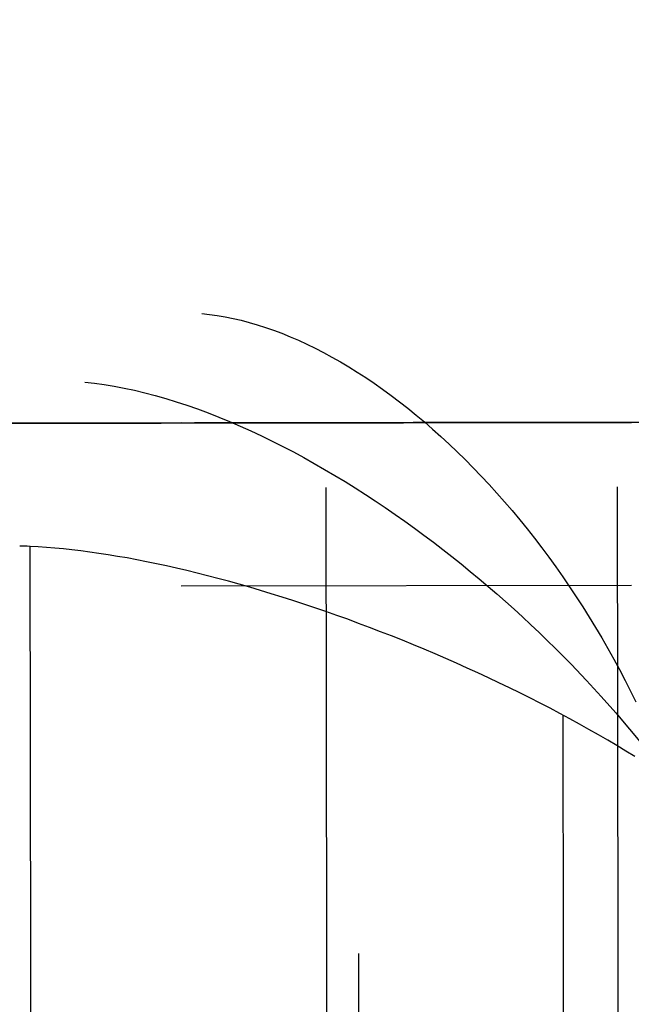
# Model space of a CAD drawing. Header units: millimetres. Extents: x -2852 to 102, y -106 to 97.
# Tile 242 of 256: x -38.35 to -35.73, y -2.54 to 1.68. Entities that reach past the tile are written whole.
import ezdxf

# ---------------------------------------------------------------- set-up
doc = ezdxf.new("R2010")
doc.units = ezdxf.units.MM
doc.header["$MEASUREMENT"] = 0
doc.layers.add('Predefinito', color=5, linetype='Continuous')

msp = doc.modelspace()

# ---------------------------------------------------------------- linework, layer by layer
at = {"layer": 'Predefinito', "extrusion": (-0.001367, 0.999999, 0)}
for points in [[(34.6284, 1061.7332), (34.4321, 1062.0424), (34.2467, 1062.3583), (34.0725, 1062.6805), (33.9096, 1063.0086), (33.7582, 1063.3421), (33.6186, 1063.6808), (33.4909, 1064.0241), (33.3752, 1064.3716), (33.2717, 1064.723), (33.1805, 1065.0777), (33.1018, 1065.4354), (33.0356, 1065.7957), (32.9819, 1066.158), (32.941, 1066.522), (32.9128, 1066.8872), (32.8973, 1067.2532), (32.8946, 1067.6194), (32.9047, 1067.9856), (32.9275, 1068.3512), (32.9631, 1068.7157), (33.0114, 1069.0788), (33.0723, 1069.44), (33.1458, 1069.7988), (33.2317, 1070.1549), (33.3301, 1070.5077), (33.4406, 1070.8569), (33.5633, 1071.202), (33.6979, 1071.5427), (33.8444, 1071.8784), (34.0024, 1072.2089), (34.1719, 1072.5336), (34.3526, 1072.8522), (34.5443, 1073.1643), (34.7468, 1073.4695), (34.9598, 1073.7675), (35.1831, 1074.0579), (35.4163, 1074.3403), (35.6593, 1074.6144), (35.9117, 1074.8798), (36.1731, 1075.1363), (36.4434, 1075.3836), (36.7221, 1075.6212), (37.009, 1075.849), (37.3036, 1076.0666), (37.6056, 1076.2738), (37.9147, 1076.4704), (38.2304, 1076.6561), (38.5525, 1076.8306), (38.8804, 1076.9938), (39.2138, 1077.1455), (39.5523, 1077.2854), (39.8955, 1077.4135), (40.2429, 1077.5295), (40.5942, 1077.6333), (40.9488, 1077.7248), (41.3065, 1077.8039), (41.6667, 1077.8704), (42.0289, 1077.9244), (42.3929, 1077.9656), (42.7581, 1077.9942), (43.124, 1078.01), (43.4903, 1078.013), (43.8564, 1078.0033), (44.222, 1077.9808), (44.5866, 1077.9456), (44.9497, 1077.8976), (45.311, 1077.837), (45.6699, 1077.7639), (46.026, 1077.6783), (46.379, 1077.5803), (46.7283, 1077.4701), (47.0735, 1077.3477), (47.4143, 1077.2134), (47.7502, 1077.0673), (48.0807, 1076.9095), (48.4056, 1076.7403), (48.7244, 1076.5599), (49.0367, 1076.3685), (49.3421, 1076.1663), (49.6403, 1075.9536), (49.9308, 1075.7306), (50.2135, 1075.4976), (50.4878, 1075.2549), (50.7535, 1075.0028), (51.0102, 1074.7415), (51.2577, 1074.4715), (51.4956, 1074.193), (51.7236, 1073.9063), (51.9416, 1073.6119), (52.1491, 1073.3101), (52.3459, 1073.0012), (52.5319, 1072.6856), (52.7067, 1072.3637), (52.8702, 1072.036), (53.0222, 1071.7027), (53.1624, 1071.3643), (53.2908, 1071.0213), (53.4071, 1070.674), (53.5113, 1070.3228), (53.6031, 1069.9682), (53.6825, 1069.6106)], [(53.6825, 1069.6106), (53.6038, 1069.9653), (53.5129, 1070.317), (53.4099, 1070.6653), (53.2948, 1071.0099), (53.168, 1071.3503), (53.0294, 1071.6861), (52.8793, 1072.0169), (52.7179, 1072.3423), (52.5452, 1072.6619), (52.3617, 1072.9754), (52.1674, 1073.2823), (51.9626, 1073.5823), (51.7475, 1073.8751), (51.5225, 1074.1603), (51.2877, 1074.4375), (51.0434, 1074.7064), (50.7901, 1074.9667), (50.5278, 1075.218), (50.257, 1075.4602), (49.978, 1075.6928), (49.6912, 1075.9157), (49.3968, 1076.1285), (49.0952, 1076.331), (48.7867, 1076.5229), (48.4719, 1076.704), (48.1509, 1076.8742), (47.8243, 1077.0331), (47.4923, 1077.1807), (47.1555, 1077.3166), (46.8141, 1077.4409), (46.4687, 1077.5533), (46.1195, 1077.6536), (45.7672, 1077.7418), (45.4119, 1077.8178), (45.0543, 1077.8814), (44.6946, 1077.9326), (44.3335, 1077.9714), (43.9711, 1077.9976), (43.6081, 1078.0113), (43.2449, 1078.0124), (42.8818, 1078.001), (42.5193, 1077.977), (42.1579, 1077.9405), (41.798, 1077.8915), (41.4399, 1077.83), (41.0842, 1077.7563), (40.7313, 1077.6702), (40.3816, 1077.5721), (40.0354, 1077.4618), (39.6933, 1077.3397), (39.3556, 1077.2058), (39.0228, 1077.0603), (38.6952, 1076.9034), (38.3732, 1076.7352), (38.0572, 1076.556), (37.7476, 1076.366), (37.4447, 1076.1654), (37.149, 1075.9544), (36.8608, 1075.7333), (36.5804, 1075.5024), (36.3081, 1075.262), (36.0443, 1075.0122), (35.7893, 1074.7535), (35.5434, 1074.4861), (35.3069, 1074.2104), (35.0801, 1073.9266), (34.8633, 1073.6352), (34.6566, 1073.3364), (34.4604, 1073.0307), (34.2749, 1072.7184), (34.1003, 1072.3998), (33.9369, 1072.0754), (33.7847, 1071.7455), (33.6441, 1071.4106), (33.5151, 1071.071), (33.398, 1070.7271), (33.2928, 1070.3794), (33.1997, 1070.0283), (33.1188, 1069.6742), (33.0502, 1069.3174), (32.994, 1068.9586), (32.9502, 1068.5979), (32.919, 1068.236), (32.9002, 1067.8733), (32.8941, 1067.51), (32.9005, 1067.1468), (32.9194, 1066.7841), (32.9509, 1066.4222), (32.9949, 1066.0616), (33.0514, 1065.7027), (33.1202, 1065.3461), (33.2013, 1064.992), (33.2947, 1064.6409), (33.4001, 1064.2933), (33.5174, 1063.9495), (33.6466, 1063.61), (33.7875, 1063.2751), (33.9399, 1062.9454), (34.1035, 1062.6211), (34.2783, 1062.3026), (34.464, 1061.9904), (34.6604, 1061.6848), (34.8673, 1061.3862), (35.0843, 1061.0949), (35.3113, 1060.8113), (35.548, 1060.5357)], [(50.9596, 1042.2365), (48.9299, 1044.0651), (46.9342, 1045.9326), (44.9734, 1047.8383), (43.0487, 1049.7811), (41.1611, 1051.76), (39.3117, 1053.7739), (37.5013, 1055.8217), (35.7309, 1057.9022)], [(37.6627, 1059.6655), (38.3264, 1059.0398), (39.0023, 1058.4256), (39.69, 1057.8234), (40.3894, 1057.2335), (41.1, 1056.6562), (41.8216, 1056.0918), (42.5537, 1055.5407), (43.296, 1055.0031), (44.0481, 1054.4793), (44.8096, 1053.9696), (45.5801, 1053.4742), (46.3593, 1052.9934), (47.1466, 1052.5274), (47.9418, 1052.0763), (48.7443, 1051.6404), (49.5537, 1051.2199)], [(51.7228, 1069.2112), (51.6591, 1069.4983), (51.5855, 1069.783), (51.5021, 1070.065), (51.409, 1070.3439), (51.3063, 1070.6195), (51.1941, 1070.8913), (51.0726, 1071.1591), (50.9419, 1071.4225), (50.8022, 1071.6813), (50.6536, 1071.935), (50.4963, 1072.1835), (50.3305, 1072.4264), (50.1564, 1072.6634), (49.9742, 1072.8942), (49.7841, 1073.1186), (49.5864, 1073.3363), (49.3813, 1073.547), (49.169, 1073.7505), (48.9498, 1073.9465), (48.724, 1074.1349), (48.4917, 1074.3153), (48.2534, 1074.4875), (48.0092, 1074.6514), (47.7596, 1074.8068), (47.5047, 1074.9535), (47.2449, 1075.0912), (46.9804, 1075.2199), (46.7117, 1075.3393), (46.439, 1075.4494), (46.1627, 1075.55), (45.883, 1075.6409), (45.6004, 1075.7222), (45.3151, 1075.7936), (45.0276, 1075.8551), (44.7381, 1075.9066), (44.4469, 1075.948), (44.1545, 1075.9794), (43.8612, 1076.0006), (43.5674, 1076.0117), (43.2733, 1076.0126), (42.9794, 1076.0034), (42.686, 1075.9839), (42.3934, 1075.9544), (42.102, 1075.9147), (41.8122, 1075.865), (41.5242, 1075.8053), (41.2385, 1075.7356), (40.9554, 1075.6561), (40.6752, 1075.5669), (40.3982, 1075.468), (40.1249, 1075.3597), (39.8554, 1075.2419), (39.5902, 1075.1148), (39.3295, 1074.9787), (39.0737, 1074.8336), (38.8231, 1074.6798), (38.578, 1074.5174), (38.3386, 1074.3466), (38.1052, 1074.1677), (37.8782, 1073.9807), (37.6578, 1073.7861), (37.4443, 1073.5839), (37.2378, 1073.3744), (37.0388, 1073.158), (36.8473, 1072.9348), (36.6637, 1072.7051), (36.4882, 1072.4691), (36.3209, 1072.2273), (36.1621, 1071.9798), (36.0119, 1071.727), (35.8706, 1071.4691), (35.7382, 1071.2065), (35.6151, 1070.9394), (35.5012, 1070.6683), (35.3968, 1070.3934), (35.302, 1070.115), (35.2168, 1069.8336), (35.1415, 1069.5493), (35.076, 1069.2626), (35.0205, 1068.9738), (34.975, 1068.6833), (34.9395, 1068.3914), (34.9142, 1068.0984), (34.8991, 1067.8047), (34.8941, 1067.5107), (34.8993, 1067.2167), (34.9146, 1066.923), (34.9401, 1066.63), (34.9757, 1066.3381), (35.0214, 1066.0476), (35.0771, 1065.7589), (35.1428, 1065.4723), (35.2184, 1065.1881), (35.3037, 1064.9066), (35.3987, 1064.6283), (35.5033, 1064.3535), (35.6173, 1064.0824), (35.7407, 1063.8155), (35.8732, 1063.553), (36.0147, 1063.2952), (36.165, 1063.0424), (36.324, 1062.795), (36.4914, 1062.5533), (36.6671, 1062.3175), (36.8509, 1062.0879), (37.0425, 1061.8648)], [(34.9632, 1057.2614), (38.2448, 1053.4653), (41.6552, 1049.7846), (45.1906, 1046.2237), (48.8467, 1042.7869)], [(57.6019, 1070.4096), (57.4923, 1070.9034), (57.3655, 1071.393), (57.2216, 1071.878), (57.061, 1072.3576), (56.8837, 1072.8313), (56.69, 1073.2986), (56.4802, 1073.7588), (56.2544, 1074.2115), (56.0129, 1074.6559), (55.7561, 1075.0917), (55.4843, 1075.5183), (55.1977, 1075.9351), (54.8968, 1076.3417), (54.5819, 1076.7375), (54.2534, 1077.1221), (53.9116, 1077.495), (53.5571, 1077.8558), (53.1902, 1078.204), (52.8113, 1078.5392), (52.421, 1078.8609), (52.0198, 1079.1689), (51.608, 1079.4626), (51.1862, 1079.7418), (50.755, 1080.0062), (50.3148, 1080.2553), (49.8661, 1080.489), (49.4096, 1080.7068), (48.9458, 1080.9086), (48.4752, 1081.0941), (47.9984, 1081.263), (47.5161, 1081.4153), (47.0287, 1081.5506), (46.5369, 1081.6688), (46.0412, 1081.7698), (45.5424, 1081.8535), (45.0409, 1081.9197), (44.5374, 1081.9683), (44.0326, 1081.9994), (43.5269, 1082.0129), (43.0211, 1082.0087), (42.5158, 1081.9869), (42.0115, 1081.9474), (41.5089, 1081.8904), (41.0086, 1081.8159), (40.5112, 1081.724), (40.0173, 1081.6148), (39.5275, 1081.4885), (39.0424, 1081.3451), (38.5627, 1081.1849), (38.0888, 1081.0081), (37.6213, 1080.8148), (37.1609, 1080.6054), (36.708, 1080.38), (36.2633, 1080.139), (35.8273, 1079.8826), (35.4005, 1079.6111), (34.9834, 1079.325), (34.5766, 1079.0244), (34.1804, 1078.7099), (33.7955, 1078.3817), (33.4223, 1078.0403), (33.0612, 1077.6861), (32.7127, 1077.3195), (32.3772, 1076.941), (32.055, 1076.551), (31.7467, 1076.15), (31.4526, 1075.7385), (31.173, 1075.317), (30.9082, 1074.886), (30.6587, 1074.446), (30.4246, 1073.9976), (30.2064, 1073.5413), (30.0041, 1073.0776), (29.8182, 1072.6072), (29.6488, 1072.1306), (29.4961, 1071.6484), (29.3604, 1071.1611), (29.2417, 1070.6694), (29.1402, 1070.1739), (29.0561, 1069.6751), (28.9894, 1069.1737), (28.9403, 1068.6703), (28.9087, 1068.1654), (28.8948, 1067.6598), (28.8985, 1067.154), (28.9199, 1066.6486), (28.9589, 1066.1443), (29.0154, 1065.6417), (29.0894, 1065.1413), (29.1809, 1064.6438), (29.2896, 1064.1498), (29.4155, 1063.6599), (29.5584, 1063.1747), (29.7182, 1062.6948), (29.8946, 1062.2207), (30.0874, 1061.7531), (30.2964, 1061.2924), (30.5214, 1060.8394), (30.762, 1060.3945), (31.018, 1059.9582), (31.289, 1059.5311)]]:
    msp.add_lwpolyline(points, dxfattribs=at)
at = {"layer": 'Predefinito', "extrusion": (0.894275, 0.001222, -0.447516)}
msp.add_lwpolyline([(1.7231, 945.7323), (1.7208, 945.8689), (1.7138, 946.0053), (1.7021, 946.1414), (1.6858, 946.277), (1.6649, 946.412), (1.6394, 946.5461), (1.6094, 946.6794), (1.5748, 946.8115), (1.5357, 946.9424), (1.4921, 947.0718), (1.4442, 947.1997), (1.3919, 947.3259), (1.3354, 947.4503), (1.2746, 947.5726), (1.2097, 947.6928), (1.1408, 947.8107), (1.0678, 947.9261), (0.991, 948.039), (0.9103, 948.1493), (0.8259, 948.2567), (0.7379, 948.3611), (0.6464, 948.4625), (0.5515, 948.5607), (0.4533, 948.6557), (0.3519, 948.7472), (0.2474, 948.8352), (0.14, 948.9195), (0.0298, 949.0002), (-0.0831, 949.077), (-0.1986, 949.15), (-0.3165, 949.219), (-0.4367, 949.2839), (-0.559, 949.3446), (-0.6833, 949.4012), (-0.8095, 949.4534), (-0.9374, 949.5014), (-1.0669, 949.5449), (-1.1977, 949.584), (-1.3299, 949.6186), (-1.4631, 949.6487), (-1.5973, 949.6742), (-1.7322, 949.6951), (-1.8679, 949.7113), (-2.0039, 949.723), (-2.1404, 949.73), (-2.2769, 949.7323)], dxfattribs=at)
at = {"layer": 'Predefinito', "extrusion": (0.664547, 0.000908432, 0.747246)}
msp.add_lwpolyline([(-0.2769, 733.3401), (-0.2086, 733.3389), (-0.1404, 733.3354), (-0.0724, 733.3296), (-0.0046, 733.3214), (0.0629, 733.311), (0.13, 733.2982), (0.1966, 733.2832), (0.2627, 733.2659), (0.3281, 733.2463), (0.3928, 733.2246), (0.4568, 733.2006), (0.5199, 733.1745), (0.5821, 733.1462), (0.6432, 733.1158), (0.7033, 733.0834), (0.7623, 733.0489), (0.82, 733.0124), (0.8764, 732.974), (0.9316, 732.9337), (0.9853, 732.8915), (1.0375, 732.8475), (1.0882, 732.8017), (1.1373, 732.7543), (1.1848, 732.7052), (1.2305, 732.6545), (1.2745, 732.6022), (1.3167, 732.5485), (1.357, 732.4934), (1.3954, 732.437), (1.4319, 732.3792), (1.4664, 732.3203), (1.4989, 732.2602), (1.5292, 732.199), (1.5575, 732.1369), (1.5836, 732.0738), (1.6076, 732.0098), (1.6294, 731.9451), (1.6489, 731.8796), (1.6662, 731.8136), (1.6813, 731.747), (1.694, 731.6799), (1.7045, 731.6124), (1.7126, 731.5446), (1.7184, 731.4765), (1.7219, 731.4083), (1.7231, 731.3401)], dxfattribs=at)
at = {"layer": 'Predefinito', "extrusion": (0.447515, 0.00061175, 0.894276)}
msp.add_lwpolyline([(-0.2769, 508.0352), (-0.2086, 508.034), (-0.1404, 508.0305), (-0.0724, 508.0247), (-0.0046, 508.0166), (0.0629, 508.0061), (0.13, 507.9934), (0.1966, 507.9783), (0.2627, 507.961), (0.3281, 507.9415), (0.3928, 507.9197), (0.4568, 507.8958), (0.5199, 507.8696), (0.5821, 507.8413), (0.6432, 507.811), (0.7033, 507.7785), (0.7623, 507.744), (0.82, 507.7076), (0.8764, 507.6691), (0.9316, 507.6288), (0.9853, 507.5866), (1.0375, 507.5426), (1.0882, 507.4969), (1.1373, 507.4494), (1.1848, 507.4003), (1.2305, 507.3496), (1.2745, 507.2974), (1.3167, 507.2437), (1.357, 507.1886), (1.3954, 507.1321), (1.4319, 507.0744), (1.4664, 507.0154), (1.4989, 506.9553), (1.5292, 506.8942), (1.5575, 506.832), (1.5836, 506.7689), (1.6076, 506.705), (1.6294, 506.6402), (1.6489, 506.5748), (1.6662, 506.5087), (1.6813, 506.4421), (1.694, 506.375), (1.7045, 506.3075), (1.7126, 506.2397), (1.7184, 506.1717), (1.7219, 506.1035), (1.7231, 506.0352)], dxfattribs=at)
at = {"layer": 'Predefinito', "extrusion": (-0.000745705, 0.999999, 0.000680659)}
msp.add_lwpolyline([(37.663, 1059.6649), (35.7312, 1057.9017)], dxfattribs=at)
at = {"layer": 'Predefinito', "extrusion": (0.738585, 0.00101, -0.67416)}
msp.add_lwpolyline([(-1.5269, 759.2626), (-1.4586, 759.2614), (-1.3904, 759.2579), (-1.3224, 759.2521), (-1.2546, 759.244), (-1.1871, 759.2335), (-1.12, 759.2208), (-1.0534, 759.2057), (-0.9873, 759.1884), (-0.9219, 759.1689), (-0.8572, 759.1471), (-0.7932, 759.1232), (-0.7301, 759.097), (-0.6679, 759.0688), (-0.6068, 759.0384), (-0.5467, 759.0059), (-0.4877, 758.9714), (-0.43, 758.935), (-0.3736, 758.8965), (-0.3184, 758.8562), (-0.2647, 758.814), (-0.2125, 758.77), (-0.1618, 758.7243), (-0.1127, 758.6768), (-0.0652, 758.6277), (-0.0195, 758.577), (0.0245, 758.5248), (0.0667, 758.4711), (0.107, 758.416), (0.1454, 758.3595), (0.1819, 758.3018), (0.2164, 758.2428), (0.2489, 758.1827), (0.2792, 758.1216), (0.3075, 758.0594), (0.3336, 757.9963), (0.3576, 757.9324), (0.3794, 757.8676), (0.3989, 757.8022), (0.4162, 757.7361), (0.4313, 757.6695), (0.444, 757.6024), (0.4545, 757.5349), (0.4626, 757.4671), (0.4684, 757.3991), (0.4719, 757.3309), (0.4731, 757.2626)], dxfattribs=at)
at = {"layer": 'Predefinito', "extrusion": (0.753327, -0.002437, -0.657642)}
msp.add_lwpolyline([(0.3069, 773.5403), (0.3083, 773.4958), (0.3087, 773.4512)], dxfattribs=at)
at = {"layer": 'Predefinito', "extrusion": (0.72125, 0.000985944, 0.692674)}
msp.add_lwpolyline([(0.4731, 790.3727), (0.4725, 790.4069), (0.4708, 790.441), (0.4678, 790.475), (0.4638, 790.5089), (0.4585, 790.5426), (0.4522, 790.5762), (0.4447, 790.6095), (0.436, 790.6425), (0.4262, 790.6752), (0.4153, 790.7076), (0.4034, 790.7396), (0.3903, 790.7711), (0.3762, 790.8022), (0.361, 790.8328), (0.3447, 790.8628), (0.3275, 790.8923), (0.3093, 790.9212), (0.2901, 790.9494), (0.2699, 790.977), (0.2488, 791.0038), (0.2268, 791.0299), (0.2039, 791.0553), (0.1802, 791.0798), (0.1556, 791.1036), (0.1303, 791.1264), (0.1042, 791.1484), (0.0773, 791.1695), (0.0498, 791.1897), (0.0215, 791.2089), (-0.0073, 791.2271), (-0.0368, 791.2444), (-0.0669, 791.2606), (-0.0974, 791.2758), (-0.1285, 791.2899), (-0.1601, 791.303), (-0.192, 791.315), (-0.2244, 791.3259), (-0.2571, 791.3356), (-0.2902, 791.3443), (-0.3235, 791.3518), (-0.357, 791.3582), (-0.3907, 791.3634), (-0.4247, 791.3675), (-0.4587, 791.3704), (-0.4928, 791.3721), (-0.5269, 791.3727)], dxfattribs=at)
at = {"layer": 'Predefinito', "extrusion": (0.720467, -0.03125, 0.692784)}
msp.add_lwpolyline([(-1.2099, 790.2551), (-1.2109, 790.2772), (-1.2124, 790.2995), (-1.2144, 790.322), (-1.2169, 790.3446), (-1.22, 790.3674), (-1.2236, 790.3902), (-1.2278, 790.4132), (-1.2326, 790.4362), (-1.2379, 790.4592), (-1.2439, 790.4823), (-1.2504, 790.5054), (-1.2575, 790.5285), (-1.2652, 790.5515), (-1.2736, 790.5745), (-1.2825, 790.5974), (-1.2921, 790.6202), (-1.3023, 790.6429), (-1.3131, 790.6654), (-1.3245, 790.6877), (-1.3365, 790.7099), (-1.3491, 790.7318), (-1.3623, 790.7535), (-1.3761, 790.7749), (-1.3905, 790.796), (-1.4055, 790.8167), (-1.421, 790.8372), (-1.4371, 790.8572), (-1.4537, 790.8769), (-1.4709, 790.8962), (-1.4885, 790.915), (-1.5067, 790.9334), (-1.5253, 790.9514), (-1.5444, 790.9688), (-1.5639, 790.9857), (-1.5838, 791.0021), (-1.6042, 791.018), (-1.6249, 791.0333), (-1.6459, 791.0481), (-1.6673, 791.0623), (-1.689, 791.0759), (-1.711, 791.0889), (-1.7332, 791.1013), (-1.7557, 791.1131), (-1.7784, 791.1243), (-1.8012, 791.1349), (-1.8243, 791.1448), (-1.8474, 791.1542), (-1.8707, 791.1629), (-1.8941, 791.171), (-1.9175, 791.1784), (-1.941, 791.1853), (-1.9645, 791.1915), (-1.988, 791.1971), (-2.0114, 791.2022), (-2.0348, 791.2066), (-2.0582, 791.2105), (-2.0814, 791.2137), (-2.1046, 791.2165), (-2.1276, 791.2186), (-2.1505, 791.2202), (-2.1733, 791.2213), (-2.1958, 791.2219), (-2.2182, 791.2219), (-2.2404, 791.2215)], dxfattribs=at)
at = {"layer": 'Predefinito', "extrusion": (0.718945, -0.063317, 0.692177)}
msp.add_lwpolyline([(-3.9399, 791.7211), (-3.9178, 791.7222), (-3.8955, 791.7229), (-3.8729, 791.723), (-3.8502, 791.7226), (-3.8273, 791.7217), (-3.8042, 791.7203), (-3.781, 791.7183), (-3.7577, 791.7157), (-3.7343, 791.7126), (-3.7108, 791.7089), (-3.6872, 791.7046), (-3.6636, 791.6997), (-3.6399, 791.6942), (-3.6163, 791.6881), (-3.5927, 791.6814), (-3.5691, 791.674), (-3.5456, 791.6661), (-3.5222, 791.6575), (-3.4989, 791.6483), (-3.4757, 791.6385), (-3.4527, 791.628), (-3.4299, 791.6169), (-3.4073, 791.6052), (-3.385, 791.5929), (-3.3629, 791.5801), (-3.3411, 791.5666), (-3.3196, 791.5525), (-3.2985, 791.5379), (-3.2777, 791.5227), (-3.2573, 791.5069), (-3.2372, 791.4906), (-3.2176, 791.4738), (-3.1985, 791.4565), (-3.1798, 791.4388), (-3.1616, 791.4205), (-3.1438, 791.4018), (-3.1266, 791.3827), (-3.1099, 791.3632), (-3.0938, 791.3433), (-3.0782, 791.323), (-3.0631, 791.3024), (-3.0487, 791.2815), (-3.0348, 791.2603), (-3.0215, 791.2389), (-3.0088, 791.2171), (-2.9967, 791.1952), (-2.9852, 791.1731), (-2.9743, 791.1508), (-2.964, 791.1283), (-2.9543, 791.1058), (-2.9452, 791.0831), (-2.9368, 791.0603), (-2.9289, 791.0375), (-2.9216, 791.0147), (-2.915, 790.9919), (-2.9089, 790.969), (-2.9034, 790.9462), (-2.8984, 790.9234), (-2.8941, 790.9007), (-2.8903, 790.8781), (-2.887, 790.8556), (-2.8842, 790.8333), (-2.882, 790.811), (-2.8803, 790.7889)], dxfattribs=at)
at = {"layer": 'Predefinito', "extrusion": (0.747721, -0.109613, 0.654903)}
msp.add_lwpolyline([(-5.0352, 825.2656), (-5.0378, 825.2875), (-5.041, 825.3095), (-5.0447, 825.3317), (-5.0489, 825.3539), (-5.0536, 825.3762), (-5.0589, 825.3986), (-5.0648, 825.421), (-5.0712, 825.4435), (-5.0782, 825.4659), (-5.0858, 825.4884), (-5.094, 825.5108), (-5.1028, 825.5331), (-5.1121, 825.5554), (-5.1221, 825.5776), (-5.1326, 825.5996), (-5.1438, 825.6215), (-5.1555, 825.6432), (-5.1678, 825.6647), (-5.1808, 825.686), (-5.1943, 825.7071), (-5.2083, 825.7279), (-5.223, 825.7484), (-5.2382, 825.7686), (-5.254, 825.7884), (-5.2703, 825.8079), (-5.2871, 825.8271), (-5.3045, 825.8458), (-5.3223, 825.8641), (-5.3407, 825.882), (-5.3595, 825.8994), (-5.3788, 825.9163), (-5.3985, 825.9328), (-5.4186, 825.9487), (-5.4391, 825.9641), (-5.46, 825.979), (-5.4812, 825.9933), (-5.5028, 826.007), (-5.5247, 826.0202), (-5.5468, 826.0327), (-5.5693, 826.0447), (-5.5919, 826.0561), (-5.6148, 826.0669), (-5.6379, 826.077), (-5.6611, 826.0866), (-5.6845, 826.0955), (-5.708, 826.1038), (-5.7315, 826.1115), (-5.7552, 826.1185), (-5.7789, 826.125), (-5.8026, 826.1308), (-5.8263, 826.136), (-5.85, 826.1406), (-5.8737, 826.1446), (-5.8973, 826.1481), (-5.9208, 826.1509), (-5.9442, 826.1532), (-5.9675, 826.1549), (-5.9907, 826.1561), (-6.0137, 826.1567), (-6.0365, 826.1568), (-6.0591, 826.1564), (-6.0815, 826.1554), (-6.1038, 826.154), (-6.1257, 826.1521)], dxfattribs=at)
at = {"layer": 'Predefinito', "extrusion": (0.772993, -0.154967, 0.615196)}
msp.add_lwpolyline([(-6.9702, 858.22), (-6.9737, 858.2416), (-6.9777, 858.2633), (-6.9822, 858.2852), (-6.9873, 858.3071), (-6.9928, 858.3291), (-6.999, 858.3511), (-7.0056, 858.3731), (-7.0129, 858.3951), (-7.0207, 858.4171), (-7.029, 858.4391), (-7.038, 858.461), (-7.0475, 858.4828), (-7.0576, 858.5045), (-7.0683, 858.5261), (-7.0796, 858.5476), (-7.0914, 858.5689), (-7.1038, 858.59), (-7.1168, 858.6108), (-7.1304, 858.6315), (-7.1445, 858.6519), (-7.1592, 858.672), (-7.1745, 858.6918), (-7.1903, 858.7113), (-7.2066, 858.7304), (-7.2234, 858.7491), (-7.2407, 858.7675), (-7.2586, 858.7855), (-7.2769, 858.803), (-7.2956, 858.8201), (-7.3149, 858.8367), (-7.3345, 858.8528), (-7.3546, 858.8685), (-7.375, 858.8836), (-7.3958, 858.8982), (-7.417, 858.9122), (-7.4385, 858.9257), (-7.4603, 858.9386), (-7.4824, 858.951), (-7.5048, 858.9627), (-7.5273, 858.9739), (-7.5502, 858.9845), (-7.5732, 858.9945), (-7.5963, 859.0038), (-7.6196, 859.0126), (-7.6431, 859.0207), (-7.6666, 859.0282), (-7.6902, 859.0351), (-7.7139, 859.0414), (-7.7375, 859.0471), (-7.7612, 859.0522), (-7.7849, 859.0567), (-7.8086, 859.0606), (-7.8321, 859.0639), (-7.8556, 859.0666), (-7.8791, 859.0688), (-7.9023, 859.0704), (-7.9255, 859.0714), (-7.9485, 859.0719), (-7.9713, 859.0719), (-7.994, 859.0714), (-8.0165, 859.0703), (-8.0387, 859.0688), (-8.0607, 859.0668), (-8.0825, 859.0644)], dxfattribs=at)
at = {"layer": 'Predefinito', "extrusion": (0.715969, -0.009143, -0.698073)}
msp.add_lwpolyline([(-0.0622, 732.5848), (-0.0598, 732.5203), (-0.0594, 732.4558)], dxfattribs=at)
at = {"layer": 'Predefinito', "extrusion": (0.794675, -0.19903, 0.57348)}
msp.add_lwpolyline([(-8.7108, 889.1751), (-8.715, 889.1964), (-8.7197, 889.2178), (-8.725, 889.2392), (-8.7308, 889.2607), (-8.7371, 889.2823), (-8.7439, 889.3038), (-8.7513, 889.3254), (-8.7592, 889.3469), (-8.7677, 889.3684), (-8.7767, 889.3899), (-8.7863, 889.4112), (-8.7965, 889.4325), (-8.8072, 889.4536), (-8.8185, 889.4746), (-8.8303, 889.4955), (-8.8427, 889.5161), (-8.8557, 889.5366), (-8.8692, 889.5568), (-8.8833, 889.5768), (-8.8979, 889.5965), (-8.913, 889.6159), (-8.9287, 889.635), (-8.9449, 889.6537), (-8.9616, 889.6721), (-8.9788, 889.6901), (-8.9964, 889.7077), (-9.0146, 889.725), (-9.0332, 889.7417), (-9.0522, 889.7581), (-9.0717, 889.7739), (-9.0915, 889.7893), (-9.1118, 889.8042), (-9.1324, 889.8185), (-9.1534, 889.8324), (-9.1746, 889.8457), (-9.1962, 889.8584), (-9.2181, 889.8706), (-9.2403, 889.8822), (-9.2627, 889.8933), (-9.2853, 889.9037), (-9.3081, 889.9136), (-9.331, 889.9228), (-9.3542, 889.9315), (-9.3774, 889.9396), (-9.4008, 889.9471), (-9.4242, 889.9539), (-9.4477, 889.9602), (-9.4712, 889.9659), (-9.4948, 889.9709), (-9.5183, 889.9754), (-9.5419, 889.9793), (-9.5653, 889.9826), (-9.5887, 889.9854), (-9.6121, 889.9876), (-9.6353, 889.9892), (-9.6583, 889.9903), (-9.6813, 889.9908), (-9.7041, 889.9909), (-9.7267, 889.9904), (-9.7491, 889.9894), (-9.7713, 889.9879), (-9.7933, 889.9859), (-9.8151, 889.9835), (-9.8367, 889.9806)], dxfattribs=at)
at = {"layer": 'Predefinito', "extrusion": (0.812757, -0.241502, 0.530191)}
msp.add_lwpolyline([(-10.2808, 917.7728), (-10.2857, 917.7937), (-10.2911, 917.8147), (-10.297, 917.8357), (-10.3034, 917.8567), (-10.3103, 917.8778), (-10.3178, 917.8989), (-10.3258, 917.9199), (-10.3343, 917.9409), (-10.3433, 917.9619), (-10.3529, 917.9827), (-10.363, 918.0035), (-10.3737, 918.0242), (-10.3849, 918.0447), (-10.3967, 918.0651), (-10.409, 918.0853), (-10.4218, 918.1052), (-10.4352, 918.125), (-10.4491, 918.1446), (-10.4635, 918.1638), (-10.4785, 918.1828), (-10.4939, 918.2015), (-10.5099, 918.2199), (-10.5264, 918.2379), (-10.5433, 918.2556), (-10.5607, 918.2729), (-10.5786, 918.2898), (-10.5969, 918.3063), (-10.6156, 918.3223), (-10.6348, 918.3379), (-10.6543, 918.3531), (-10.6742, 918.3677), (-10.6945, 918.3819), (-10.7152, 918.3955), (-10.7361, 918.4087), (-10.7574, 918.4213), (-10.7789, 918.4334), (-10.8008, 918.4449), (-10.8228, 918.4559), (-10.8451, 918.4662), (-10.8676, 918.4761), (-10.8903, 918.4853), (-10.9131, 918.494), (-10.936, 918.5021), (-10.9591, 918.5096), (-10.9823, 918.5165), (-11.0055, 918.5228), (-11.0288, 918.5286), (-11.0521, 918.5337), (-11.0754, 918.5383), (-11.0987, 918.5423), (-11.122, 918.5458), (-11.1452, 918.5487), (-11.1683, 918.551), (-11.1913, 918.5528), (-11.2143, 918.554), (-11.2371, 918.5547), (-11.2597, 918.5549), (-11.2823, 918.5546), (-11.3046, 918.5538), (-11.3267, 918.5525), (-11.3487, 918.5507), (-11.3704, 918.5484), (-11.3919, 918.5457), (-11.4131, 918.5426)], dxfattribs=at)
at = {"layer": 'Predefinito', "extrusion": (0.838442, -0.320753, 0.440604)}
msp.add_lwpolyline([(-12.994, 967.0163), (-13.0001, 967.0362), (-13.0066, 967.0562), (-13.0136, 967.0762), (-13.021, 967.0962), (-13.029, 967.1162), (-13.0374, 967.1361), (-13.0463, 967.156), (-13.0557, 967.1758), (-13.0656, 967.1955), (-13.0761, 967.2151), (-13.087, 967.2346), (-13.0984, 967.2539), (-13.1103, 967.2731), (-13.1227, 967.2921), (-13.1355, 967.311), (-13.1489, 967.3296), (-13.1628, 967.3479), (-13.1771, 967.366), (-13.1919, 967.3839), (-13.2072, 967.4015), (-13.2229, 967.4187), (-13.2391, 967.4357), (-13.2557, 967.4523), (-13.2728, 967.4685), (-13.2902, 967.4844), (-13.3081, 967.4999), (-13.3264, 967.515), (-13.345, 967.5296), (-13.364, 967.5439), (-13.3834, 967.5577), (-13.4031, 967.571), (-13.4231, 967.5839), (-13.4434, 967.5963), (-13.464, 967.6082), (-13.4848, 967.6196), (-13.5059, 967.6305), (-13.5273, 967.6409), (-13.5488, 967.6507), (-13.5705, 967.66), (-13.5924, 967.6688), (-13.6145, 967.6771), (-13.6367, 967.6848), (-13.659, 967.692), (-13.6814, 967.6986), (-13.7038, 967.7047), (-13.7264, 967.7103), (-13.7489, 967.7153), (-13.7715, 967.7197), (-13.7941, 967.7236), (-13.8166, 967.727), (-13.8391, 967.7299), (-13.8616, 967.7322), (-13.884, 967.7341), (-13.9062, 967.7354), (-13.9284, 967.7362), (-13.9505, 967.7365), (-13.9724, 967.7364), (-13.9942, 967.7357), (-14.0158, 967.7346), (-14.0373, 967.7331), (-14.0585, 967.7311), (-14.0795, 967.7286), (-14.1004, 967.7258), (-14.121, 967.7225)], dxfattribs=at)
at = {"layer": 'Predefinito', "extrusion": (0.851207, -0.391454, 0.349585)}
msp.add_lwpolyline([(-15.2556, 1005.1245), (-15.2625, 1005.1433), (-15.2699, 1005.1621), (-15.2777, 1005.1809), (-15.2859, 1005.1996), (-15.2946, 1005.2183), (-15.3037, 1005.237), (-15.3133, 1005.2555), (-15.3233, 1005.2739), (-15.3337, 1005.2923), (-15.3446, 1005.3105), (-15.356, 1005.3286), (-15.3678, 1005.3465), (-15.38, 1005.3642), (-15.3927, 1005.3818), (-15.4058, 1005.3991), (-15.4193, 1005.4163), (-15.4333, 1005.4332), (-15.4476, 1005.4498), (-15.4624, 1005.4662), (-15.4776, 1005.4823), (-15.4932, 1005.4981), (-15.5092, 1005.5136), (-15.5256, 1005.5288), (-15.5424, 1005.5437), (-15.5595, 1005.5582), (-15.5769, 1005.5723), (-15.5948, 1005.5861), (-15.6129, 1005.5995), (-15.6313, 1005.6124), (-15.6501, 1005.625), (-15.6691, 1005.6371), (-15.6885, 1005.6488), (-15.708, 1005.6601), (-15.7279, 1005.671), (-15.7479, 1005.6813), (-15.7682, 1005.6912), (-15.7886, 1005.7007), (-15.8093, 1005.7096), (-15.8301, 1005.7181), (-15.851, 1005.7261), (-15.8721, 1005.7336), (-15.8933, 1005.7407), (-15.9146, 1005.7472), (-15.936, 1005.7532), (-15.9575, 1005.7588), (-15.979, 1005.7638), (-16.0005, 1005.7684), (-16.022, 1005.7725), (-16.0436, 1005.7761), (-16.0651, 1005.7792), (-16.0866, 1005.7818), (-16.108, 1005.784), (-16.1294, 1005.7857), (-16.1507, 1005.7869), (-16.1719, 1005.7876), (-16.193, 1005.788), (-16.214, 1005.7878), (-16.2348, 1005.7873), (-16.2555, 1005.7863), (-16.2761, 1005.7849), (-16.2965, 1005.783), (-16.3167, 1005.7808), (-16.3367, 1005.7782), (-16.3566, 1005.7752)], dxfattribs=at)
at = {"layer": 'Predefinito', "extrusion": (-0.702195, 0.019146, 0.711727)}
msp.add_lwpolyline([(0.9119, 717.5796), (0.9124, 717.6343), (0.9147, 717.6887)], dxfattribs=at)
at = {"layer": 'Predefinito', "extrusion": (0.852769, -0.453171, 0.259654)}
msp.add_lwpolyline([(-17.1758, 1032.4274), (-17.1834, 1032.4449), (-17.1913, 1032.4623), (-17.1997, 1032.4797), (-17.2085, 1032.497), (-17.2176, 1032.5143), (-17.2272, 1032.5315), (-17.2371, 1032.5485), (-17.2474, 1032.5655), (-17.2581, 1032.5823), (-17.2692, 1032.599), (-17.2807, 1032.6156), (-17.2926, 1032.632), (-17.3048, 1032.6482), (-17.3175, 1032.6642), (-17.3305, 1032.6801), (-17.3438, 1032.6957), (-17.3576, 1032.7111), (-17.3717, 1032.7262), (-17.3862, 1032.7411), (-17.401, 1032.7558), (-17.4161, 1032.7701), (-17.4316, 1032.7842), (-17.4474, 1032.798), (-17.4636, 1032.8115), (-17.48, 1032.8246), (-17.4967, 1032.8375), (-17.5138, 1032.8499), (-17.5311, 1032.8621), (-17.5487, 1032.8739), (-17.5665, 1032.8853), (-17.5846, 1032.8963), (-17.6029, 1032.907), (-17.6214, 1032.9172), (-17.6402, 1032.9271), (-17.6591, 1032.9366), (-17.6783, 1032.9456), (-17.6976, 1032.9543), (-17.717, 1032.9625), (-17.7366, 1032.9703), (-17.7563, 1032.9777), (-17.7762, 1032.9846), (-17.7961, 1032.9911), (-17.8162, 1032.9972), (-17.8363, 1033.0028), (-17.8564, 1033.0081), (-17.8766, 1033.0128), (-17.8969, 1033.0172), (-17.9171, 1033.0211), (-17.9374, 1033.0246), (-17.9577, 1033.0276), (-17.9779, 1033.0302), (-17.9981, 1033.0325), (-18.0183, 1033.0342), (-18.0384, 1033.0356), (-18.0584, 1033.0366), (-18.0783, 1033.0371), (-18.0982, 1033.0373), (-18.1179, 1033.0371), (-18.1376, 1033.0365), (-18.1571, 1033.0355), (-18.1765, 1033.0341), (-18.1957, 1033.0324), (-18.2148, 1033.0303), (-18.2337, 1033.0279)], dxfattribs=at)
at = {"layer": 'Predefinito', "extrusion": (0.845026, -0.50611, 0.172581)}
msp.add_lwpolyline([(-18.8365, 1049.9344), (-18.8446, 1049.9504), (-18.8529, 1049.9663), (-18.8617, 1049.9822), (-18.8707, 1049.998), (-18.8801, 1050.0137), (-18.8898, 1050.0293), (-18.8999, 1050.0448), (-18.9102, 1050.0602), (-18.9209, 1050.0754), (-18.932, 1050.0905), (-18.9433, 1050.1055), (-18.955, 1050.1203), (-18.9671, 1050.1349), (-18.9794, 1050.1494), (-18.992, 1050.1636), (-19.005, 1050.1777), (-19.0183, 1050.1915), (-19.0318, 1050.2052), (-19.0457, 1050.2186), (-19.0598, 1050.2318), (-19.0743, 1050.2447), (-19.089, 1050.2573), (-19.104, 1050.2697), (-19.1193, 1050.2819), (-19.1348, 1050.2937), (-19.1505, 1050.3053), (-19.1665, 1050.3165), (-19.1828, 1050.3275), (-19.1992, 1050.3381), (-19.2159, 1050.3484), (-19.2328, 1050.3584), (-19.2499, 1050.3681), (-19.2671, 1050.3774), (-19.2846, 1050.3864), (-19.3022, 1050.3951), (-19.32, 1050.4033), (-19.3379, 1050.4113), (-19.3559, 1050.4188), (-19.3741, 1050.4261), (-19.3923, 1050.4329), (-19.4107, 1050.4394), (-19.4292, 1050.4455), (-19.4478, 1050.4512), (-19.4664, 1050.4566), (-19.4851, 1050.4616), (-19.5038, 1050.4662), (-19.5225, 1050.4704), (-19.5413, 1050.4743), (-19.5601, 1050.4778), (-19.5789, 1050.4809), (-19.5977, 1050.4837), (-19.6165, 1050.4861), (-19.6353, 1050.4881), (-19.654, 1050.4898), (-19.6726, 1050.4911), (-19.6912, 1050.4921), (-19.7098, 1050.4927), (-19.7282, 1050.493), (-19.7466, 1050.4929), (-19.7649, 1050.4925), (-19.7831, 1050.4918), (-19.8012, 1050.4907), (-19.8191, 1050.4894), (-19.837, 1050.4877)], dxfattribs=at)
at = {"layer": 'Predefinito', "extrusion": (0.829782, -0.550873, 0.089447)}
msp.add_lwpolyline([(-20.2989, 1058.9446), (-20.3157, 1058.9734), (-20.3336, 1059.0018), (-20.3526, 1059.0298), (-20.3728, 1059.0573), (-20.394, 1059.0844), (-20.4163, 1059.1109), (-20.4396, 1059.1367), (-20.4517, 1059.1494), (-20.464, 1059.1619), (-20.4766, 1059.1742), (-20.4894, 1059.1863), (-20.5024, 1059.1982), (-20.5157, 1059.2099), (-20.5292, 1059.2214), (-20.543, 1059.2327), (-20.5569, 1059.2437), (-20.5711, 1059.2545), (-20.5855, 1059.2651), (-20.6001, 1059.2754), (-20.6148, 1059.2854), (-20.6298, 1059.2952), (-20.645, 1059.3048), (-20.6603, 1059.314), (-20.6758, 1059.323), (-20.6914, 1059.3318), (-20.7073, 1059.3402), (-20.7232, 1059.3483), (-20.7393, 1059.3562), (-20.7555, 1059.3638), (-20.7719, 1059.371), (-20.7884, 1059.378), (-20.8049, 1059.3847), (-20.8216, 1059.391), (-20.8384, 1059.3971), (-20.8552, 1059.4029), (-20.8721, 1059.4083), (-20.8891, 1059.4134), (-20.9061, 1059.4183), (-20.9232, 1059.4228), (-20.9403, 1059.427), (-20.9575, 1059.4309), (-20.9746, 1059.4344), (-20.9918, 1059.4377), (-21.0262, 1059.4433), (-21.0605, 1059.4477), (-21.0948, 1059.4509), (-21.1288, 1059.4529), (-21.1627, 1059.4537), (-21.1963, 1059.4534), (-21.2295, 1059.452)], dxfattribs=at)
at = {"layer": 'Predefinito', "extrusion": (0.8086, -0.58826, 0.010771)}
msp.add_lwpolyline([(-21.6086, 1060.7832), (-21.6253, 1060.8085), (-21.6429, 1060.8335), (-21.6614, 1060.8581), (-21.6808, 1060.8822), (-21.7011, 1060.9059), (-21.7222, 1060.9291), (-21.7441, 1060.9517), (-21.7668, 1060.9737), (-21.7903, 1060.9951), (-21.8146, 1061.0158), (-21.8396, 1061.0357), (-21.8653, 1061.0549), (-21.8916, 1061.0733), (-21.9186, 1061.0909), (-21.9461, 1061.1076), (-21.9742, 1061.1234), (-22.0028, 1061.1383), (-22.0318, 1061.1523), (-22.0613, 1061.1653), (-22.091, 1061.1773), (-22.1211, 1061.1884), (-22.1515, 1061.1985), (-22.1821, 1061.2075), (-22.2128, 1061.2156), (-22.2437, 1061.2226), (-22.2746, 1061.2287), (-22.3055, 1061.2337), (-22.3364, 1061.2378), (-22.3672, 1061.2408), (-22.3979, 1061.2429), (-22.4285, 1061.2441), (-22.4588, 1061.2443)], dxfattribs=at)
at = {"layer": 'Predefinito'}
for points in [[(-37.0421, -0.3276), (-37.0352, -5.3275)], [(-35.7923, -0.3258), (-35.7855, -5.3258)], [(-38.3029, -5.0772), (-38.309, -0.5814)], [(-36.0258, -1.3037), (-36.0216, -4.3486)], [(-36.902, -2.3274), (-36.9006, -3.3274)]]:
    msp.add_lwpolyline(points, dxfattribs=at)
at = {"layer": 'Predefinito', "extrusion": (0.782741, -0.619117, -0.063325)}
msp.add_lwpolyline([(-22.8003, 1056.6525), (-22.8165, 1056.6743), (-22.8334, 1056.6958), (-22.8509, 1056.7169), (-22.8691, 1056.7376), (-22.888, 1056.7579), (-22.9075, 1056.7778), (-22.9276, 1056.7972), (-22.9484, 1056.8161), (-22.9697, 1056.8344), (-22.9916, 1056.8522), (-23.014, 1056.8694), (-23.037, 1056.886), (-23.0605, 1056.902), (-23.0844, 1056.9173), (-23.1088, 1056.932), (-23.1336, 1056.9459), (-23.1588, 1056.9592), (-23.1844, 1056.9717), (-23.2103, 1056.9835), (-23.2364, 1056.9945), (-23.2629, 1057.0047), (-23.2895, 1057.0142), (-23.3164, 1057.0229), (-23.3434, 1057.0308), (-23.3705, 1057.038), (-23.3977, 1057.0443), (-23.425, 1057.0499), (-23.4523, 1057.0547), (-23.4796, 1057.0587), (-23.5069, 1057.0619), (-23.534, 1057.0644), (-23.5611, 1057.0661)], dxfattribs=at)
at = {"layer": 'Predefinito', "extrusion": (0.753168, -0.644247, -0.132978)}
msp.add_lwpolyline([(-23.901, 1047.5672), (-23.9162, 1047.5854), (-23.9318, 1047.6034), (-23.9479, 1047.621), (-23.9645, 1047.6384), (-23.9816, 1047.6553), (-23.9992, 1047.672), (-24.0172, 1047.6882), (-24.0356, 1047.704), (-24.0545, 1047.7195), (-24.0737, 1047.7345), (-24.0934, 1047.749), (-24.1134, 1047.7631), (-24.1339, 1047.7767), (-24.1546, 1047.7898), (-24.1757, 1047.8024), (-24.1971, 1047.8145), (-24.2188, 1047.826), (-24.2407, 1047.837), (-24.2629, 1047.8475), (-24.2854, 1047.8574), (-24.308, 1047.8667), (-24.3308, 1047.8755), (-24.3538, 1047.8837), (-24.377, 1047.8913), (-24.4003, 1047.8984), (-24.4236, 1047.9048), (-24.4471, 1047.9107), (-24.4706, 1047.916), (-24.4941, 1047.9207), (-24.5177, 1047.9248), (-24.5412, 1047.9283), (-24.5647, 1047.9313)], dxfattribs=at)
at = {"layer": 'Predefinito', "extrusion": (0.720578, -0.664359, -0.198479)}
msp.add_lwpolyline([(-24.9316, 1034.3402), (-24.9453, 1034.355), (-24.9592, 1034.3695), (-24.9735, 1034.3837), (-24.9882, 1034.3978), (-25.0031, 1034.4115), (-25.0184, 1034.425), (-25.0339, 1034.4381), (-25.0498, 1034.451), (-25.0659, 1034.4636), (-25.0823, 1034.4759), (-25.099, 1034.4878), (-25.116, 1034.4994), (-25.1332, 1034.5107), (-25.1506, 1034.5216), (-25.1683, 1034.5322), (-25.1861, 1034.5424), (-25.2042, 1034.5522), (-25.2225, 1034.5616), (-25.241, 1034.5707), (-25.2596, 1034.5794), (-25.2784, 1034.5877), (-25.2974, 1034.5956), (-25.3164, 1034.6031), (-25.3356, 1034.6102), (-25.3549, 1034.6169), (-25.3743, 1034.6231), (-25.3938, 1034.629), (-25.4134, 1034.6345), (-25.433, 1034.6395), (-25.4526, 1034.6441), (-25.4723, 1034.6484), (-25.492, 1034.6522)], dxfattribs=at)
at = {"layer": 'Predefinito', "extrusion": (0.685444, -0.680048, -0.260194)}
msp.add_lwpolyline([(-25.9089, 1017.5959), (-25.9325, 1017.6184), (-25.9568, 1017.6402), (-25.982, 1017.6613), (-26.0078, 1017.6816), (-26.0344, 1017.7011), (-26.0617, 1017.7197), (-26.0896, 1017.7374), (-26.1181, 1017.7542), (-26.1471, 1017.77), (-26.1766, 1017.7849), (-26.2066, 1017.7988), (-26.2369, 1017.8116), (-26.2676, 1017.8235), (-26.2986, 1017.8343), (-26.3298, 1017.844), (-26.3612, 1017.8527)], dxfattribs=at)
at = {"layer": 'Predefinito', "extrusion": (-0.648057, 0.691789, 0.318511)}
msp.add_lwpolyline([(26.8465, 997.7937), (26.8652, 997.8099), (26.8843, 997.8256), (26.9038, 997.8408), (26.9237, 997.8556), (26.944, 997.8699), (26.9646, 997.8837), (26.9857, 997.897), (27.007, 997.9098), (27.0287, 997.922), (27.0506, 997.9337), (27.0728, 997.9449), (27.0953, 997.9554), (27.118, 997.9654), (27.1409, 997.9749), (27.164, 997.9837), (27.1872, 997.9919)], dxfattribs=at)
at = {"layer": 'Predefinito', "extrusion": (-0.60856, 0.699943, 0.373811)}
msp.add_lwpolyline([(27.7555, 975.2558), (27.7818, 975.276), (27.8087, 975.2954), (27.8363, 975.3138), (27.8645, 975.3314), (27.8933, 975.348), (27.9226, 975.3636), (27.9524, 975.3783), (27.9826, 975.3919)], dxfattribs=at)
at = {"layer": 'Predefinito'}
for points in [[(-37.5733, 0.4176, 1059.7578), (-37.5404, 0.414, 1059.7913), (-37.507, 0.4094, 1059.8243), (-37.4734, 0.4036, 1059.8569), (-37.4395, 0.3968, 1059.8889), (-37.4052, 0.3889, 1059.9205), (-37.3707, 0.3798, 1059.9516), (-37.336, 0.3697, 1059.9821), (-37.301, 0.3585, 1060.0121), (-37.2658, 0.3463, 1060.0415), (-37.2304, 0.333, 1060.0703), (-37.1949, 0.3186, 1060.0985), (-37.1592, 0.3031, 1060.1261), (-37.1233, 0.2867, 1060.1531), (-37.0874, 0.2692, 1060.1795), (-37.0513, 0.2506, 1060.2051), (-37.0152, 0.2311, 1060.2301), (-36.979, 0.2105, 1060.2545), (-36.9428, 0.189, 1060.2781), (-36.9066, 0.1665, 1060.301), (-36.8704, 0.143, 1060.3232), (-36.8342, 0.1186, 1060.3446), (-36.7981, 0.0932, 1060.3653), (-36.7621, 0.0669, 1060.3852), (-36.7261, 0.0397, 1060.4044), (-36.6902, 0.0116, 1060.4228), (-36.6545, -0.0174, 1060.4403), (-36.6189, -0.0472, 1060.4571), (-36.5835, -0.0779, 1060.4731), (-36.5482, -0.1095, 1060.4882), (-36.5132, -0.1418, 1060.5025), (-36.4784, -0.1749, 1060.516), (-36.4438, -0.2088, 1060.5286), (-36.4095, -0.2435, 1060.5404), (-36.3755, -0.2789, 1060.5513), (-36.3418, -0.315, 1060.5614), (-36.3084, -0.3519, 1060.5706), (-36.2753, -0.3894, 1060.5789), (-36.2426, -0.4275, 1060.5863), (-36.2103, -0.4663, 1060.5928), (-36.1784, -0.5058, 1060.5985), (-36.1469, -0.5458, 1060.6033), (-36.1158, -0.5864, 1060.6071), (-36.0851, -0.6275, 1060.6101), (-36.055, -0.6691, 1060.6122), (-36.0253, -0.7113, 1060.6133), (-35.9961, -0.7539, 1060.6136), (-35.9674, -0.797, 1060.613), (-35.9392, -0.8406, 1060.6115), (-35.9116, -0.8845, 1060.6091), (-35.8845, -0.9288, 1060.6057), (-35.858, -0.9735, 1060.6015), (-35.8321, -1.0185, 1060.5964), (-35.8068, -1.0638, 1060.5904), (-35.7822, -1.1094, 1060.5836), (-35.7581, -1.1553, 1060.5758), (-35.7347, -1.2014, 1060.5672), (-35.712, -1.2477, 1060.5576)], [(-38.0752, 0.1231, 1060.2521), (-38.034, 0.1189, 1060.2909), (-37.992, 0.1133, 1060.3285), (-37.9494, 0.1065, 1060.3649), (-37.9062, 0.0984, 1060.4002), (-37.8624, 0.0891, 1060.4342), (-37.8181, 0.0785, 1060.4669), (-37.7735, 0.0668, 1060.4984), (-37.7284, 0.0539, 1060.5285), (-37.6831, 0.0399, 1060.5573), (-37.6376, 0.0249, 1060.5848), (-37.5919, 0.0088, 1060.6109), (-37.5461, -0.0082, 1060.6357), (-37.5002, -0.0262, 1060.6591), (-37.4543, -0.0452, 1060.6812), (-37.4084, -0.065, 1060.702), (-37.3626, -0.0856, 1060.7214), (-37.3169, -0.107, 1060.7395), (-37.2714, -0.1292, 1060.7564), (-37.226, -0.1521, 1060.772), (-37.1808, -0.1757, 1060.7863), (-37.1359, -0.2, 1060.7994), (-37.0912, -0.2249, 1060.8113), (-37.0468, -0.2504, 1060.822), (-37.0027, -0.2765, 1060.8316), (-36.9589, -0.3031, 1060.84), (-36.9154, -0.3302, 1060.8473), (-36.8722, -0.3578, 1060.8535), (-36.8294, -0.3858, 1060.8586), (-36.787, -0.4144, 1060.8627), (-36.7449, -0.4433, 1060.8657), (-36.7032, -0.4727, 1060.8678), (-36.6619, -0.5024, 1060.8688), (-36.621, -0.5325, 1060.8689), (-36.5804, -0.5629, 1060.868), (-36.5403, -0.5937, 1060.8662), (-36.5006, -0.6248, 1060.8634), (-36.4613, -0.6562, 1060.8598), (-36.4224, -0.6879, 1060.8552), (-36.3839, -0.7199, 1060.8498), (-36.3459, -0.7521, 1060.8436), (-36.3082, -0.7846, 1060.8365), (-36.2711, -0.8173, 1060.8286), (-36.2343, -0.8503, 1060.8198), (-36.198, -0.8835, 1060.8103), (-36.1621, -0.9168, 1060.7999), (-36.1267, -0.9504, 1060.7888), (-36.0918, -0.9841, 1060.777), (-36.0573, -1.018, 1060.7643), (-36.0232, -1.0521, 1060.7509), (-35.9897, -1.0863, 1060.7368), (-35.924, -1.1552, 1060.7064), (-35.8602, -1.2245, 1060.6732), (-35.7984, -1.2943, 1060.6372), (-35.7387, -1.3643, 1060.5986), (-35.681, -1.4346, 1060.5573)], [(-38.309, -0.5814, 1060.4306), (-38.3229, -0.58, 1060.4173), (-38.3349, -0.5795, 1060.4057), (-38.3546, -0.5793, 1060.3867)], [(-35.7171, -1.4817, 1060.5873), (-35.755, -1.4584, 1060.6152), (-35.7936, -1.4351, 1060.6421), (-35.8329, -1.4119, 1060.6682), (-35.8727, -1.3888, 1060.6933), (-35.9131, -1.3658, 1060.7175), (-35.9541, -1.3429, 1060.7408), (-35.9956, -1.3201, 1060.763), (-36.0376, -1.2975, 1060.7843), (-36.0801, -1.275, 1060.8046), (-36.1231, -1.2527, 1060.8239), (-36.1665, -1.2306, 1060.8422), (-36.2103, -1.2087, 1060.8594), (-36.2545, -1.187, 1060.8756), (-36.2991, -1.1654, 1060.8908), (-36.3441, -1.1442, 1060.9049), (-36.3893, -1.1231, 1060.9179), (-36.4349, -1.1023, 1060.9299), (-36.4807, -1.0818, 1060.9408), (-36.5268, -1.0616, 1060.9506), (-36.573, -1.0416, 1060.9594), (-36.6195, -1.0219, 1060.967), (-36.6661, -1.0026, 1060.9736), (-36.7129, -0.9835, 1060.979), (-36.7598, -0.9648, 1060.9834), (-36.8068, -0.9465, 1060.9866), (-36.8539, -0.9284, 1060.9888), (-36.9009, -0.9108, 1060.9898), (-36.948, -0.8935, 1060.9897), (-36.9951, -0.8766, 1060.9885), (-37.0421, -0.86, 1060.9863), (-37.0891, -0.8439, 1060.9829), (-37.136, -0.8282, 1060.9784), (-37.1828, -0.8129, 1060.9728), (-37.2294, -0.798, 1060.9661), (-37.2758, -0.7835, 1060.9583), (-37.3221, -0.7695, 1060.9494), (-37.3681, -0.756, 1060.9394), (-37.4139, -0.7428, 1060.9284), (-37.4594, -0.7302, 1060.9163), (-37.5046, -0.718, 1060.9031), (-37.5494, -0.7063, 1060.8888), (-37.594, -0.6951, 1060.8735), (-37.6381, -0.6844, 1060.8572), (-37.6819, -0.6741, 1060.8398), (-37.7252, -0.6644, 1060.8214), (-37.7681, -0.6552, 1060.802), (-37.8105, -0.6464, 1060.7815), (-37.8525, -0.6382, 1060.7601), (-37.8939, -0.6305, 1060.7377), (-37.9348, -0.6234, 1060.7144), (-37.9751, -0.6168, 1060.6901), (-38.0148, -0.6107, 1060.6648), (-38.0539, -0.6051, 1060.6386), (-38.0924, -0.6001, 1060.6115), (-38.1303, -0.5956, 1060.5835), (-38.1674, -0.5916, 1060.5546), (-38.2039, -0.5883, 1060.5249), (-38.2397, -0.5854, 1060.4943), (-38.2747, -0.5831, 1060.4628), (-38.309, -0.5814, 1060.4306)]]:
    msp.add_polyline3d(points, dxfattribs=at)

doc.saveas('drawing.dxf')
